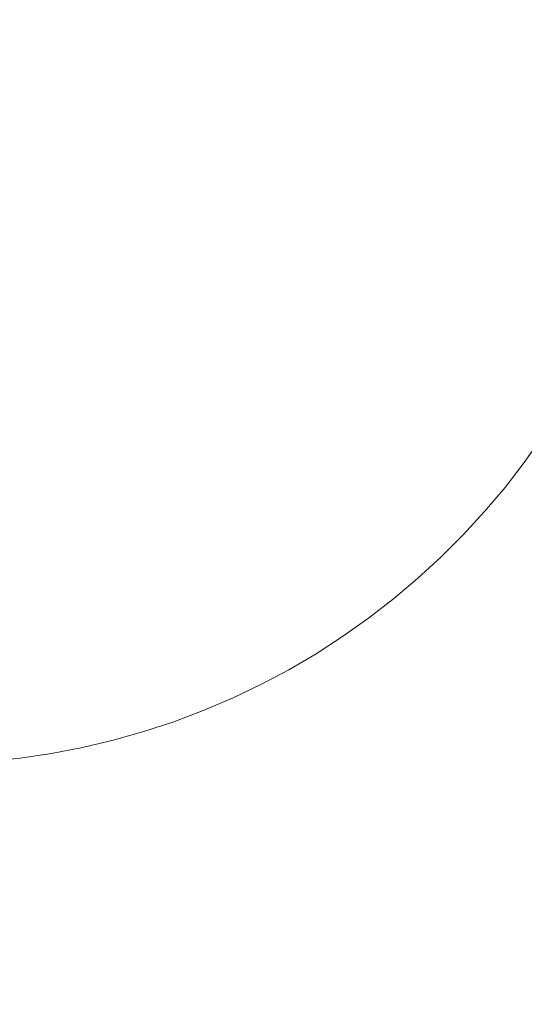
# Model space of a CAD drawing. Header units: centimetres. Extents: x -26 to 27.3, y -25.3 to -23.5.
# Tile 125 of 200: x 9.222 to 9.2898, y -24.8921 to -24.7599. Entities that reach past the tile are written whole.
import ezdxf

# ---------------------------------------------------------------- set-up
doc = ezdxf.new("R2010")
doc.units = ezdxf.units.CM
doc.header["$LTSCALE"] = 2.54
doc.layers.add('Lucido design-1', color=7, linetype='Continuous')

# ---------------------------------------------------------------- blocks, each defined once
blk = doc.blocks.new('Gruppo-4-1')
at = {"color": 7, "linetype": 'Continuous', "lineweight": 9}
blk.add_3dface([(-25.89065, -23.55989, -349.28267), (-25.89065, -25.15989, -349.28267), (27.20935, -25.15989, -349.28267), (27.20935, -23.55989, -349.28267)], dxfattribs=at)
for points, invisible_edges in [([(-7.99065, -23.55989, -349.68267), (9.30935, -23.55989, -349.68267), (9.20935, -24.85989, -349.68267), (-7.89065, -24.85989, -349.68267)], 10), ([(9.20935, -24.85989, -349.68267), (9.30935, -23.55989, -349.68267), (9.30935, -24.75989, -349.68267)], 9), ([(9.20935, -24.85989, -349.68267), (9.30935, -24.75989, -349.68267), (9.30926, -24.76413, -349.68267)], 9), ([(9.20935, -24.85989, -349.68267), (9.30926, -24.76413, -349.68267), (9.30899, -24.76837, -349.68267), (9.30854, -24.77259, -349.68267)], 9), ([(9.30854, -24.77259, -349.68267), (9.30791, -24.77679, -349.68267), (9.30711, -24.78096, -349.68267), (9.20935, -24.85989, -349.68267)], 12), ([(9.30711, -24.78096, -349.68267), (9.30613, -24.78509, -349.68267), (9.30497, -24.78917, -349.68267), (9.20935, -24.85989, -349.68267)], 12), ([(9.20935, -24.85989, -349.68267), (9.30497, -24.78917, -349.68267), (9.30364, -24.7932, -349.68267), (9.30214, -24.79717, -349.68267)], 9), ([(9.30214, -24.79717, -349.68267), (9.30048, -24.80108, -349.68267), (9.29865, -24.80491, -349.68267), (9.20935, -24.85989, -349.68267)], 12), ([(9.20935, -24.85989, -349.68267), (9.29865, -24.80491, -349.68267), (9.29665, -24.80866, -349.68267)], 9), ([(9.20935, -24.85989, -349.68267), (9.29665, -24.80866, -349.68267), (9.29451, -24.81232, -349.68267), (9.2922, -24.81589, -349.68267)], 9), ([(9.2922, -24.81589, -349.68267), (9.28975, -24.81935, -349.68267), (9.20935, -24.85989, -349.68267)], 10), ([(9.20935, -24.85989, -349.68267), (9.28975, -24.81935, -349.68267), (9.28716, -24.82271, -349.68267)], 9), ([(9.29291, -24.82168, -349.68274), (9.29021, -24.82517, -349.68274), (9.28716, -24.82271, -349.68267), (9.28975, -24.81935, -349.68267)], 11), ([(9.28716, -24.82271, -349.68267), (9.28442, -24.82596, -349.68267), (9.28155, -24.82908, -349.68267), (9.20935, -24.85989, -349.68267)], 12), ([(9.29021, -24.82517, -349.68274), (9.28736, -24.82855, -349.68274), (9.28442, -24.82596, -349.68267), (9.28716, -24.82271, -349.68267)], 11), ([(9.28736, -24.82855, -349.68274), (9.28438, -24.8318, -349.68274), (9.28155, -24.82908, -349.68267), (9.28442, -24.82596, -349.68267)], 11), ([(9.29348, -24.82781, -349.683), (9.29052, -24.83132, -349.683), (9.28736, -24.82855, -349.68274), (9.29021, -24.82517, -349.68274)], 15), ([(9.20935, -24.85989, -349.68267), (9.28155, -24.82908, -349.68267), (9.27855, -24.83208, -349.68267), (9.27542, -24.83496, -349.68267)], 9), ([(9.28438, -24.8318, -349.68274), (9.28126, -24.83492, -349.68274), (9.27855, -24.83208, -349.68267), (9.28155, -24.82908, -349.68267)], 11), ([(9.29052, -24.83132, -349.683), (9.28741, -24.8347, -349.683), (9.28438, -24.8318, -349.68274), (9.28736, -24.82855, -349.68274)], 15), ([(9.29366, -24.83409, -349.68343), (9.29044, -24.8376, -349.68343), (9.28741, -24.8347, -349.683), (9.29052, -24.83132, -349.683)], 15), ([(9.28126, -24.83492, -349.68274), (9.27801, -24.8379, -349.68274), (9.27542, -24.83496, -349.68267), (9.27855, -24.83208, -349.68267)], 11), ([(9.28741, -24.8347, -349.683), (9.28417, -24.83795, -349.683), (9.28126, -24.83492, -349.68274), (9.28438, -24.8318, -349.68274)], 15), ([(9.27542, -24.83496, -349.68267), (9.27218, -24.83769, -349.68267), (9.20935, -24.85989, -349.68267)], 10), ([(9.27801, -24.8379, -349.68274), (9.27464, -24.84074, -349.68274), (9.27218, -24.83769, -349.68267), (9.27542, -24.83496, -349.68267)], 11), ([(9.28417, -24.83795, -349.683), (9.28079, -24.84105, -349.683), (9.27801, -24.8379, -349.68274), (9.28126, -24.83492, -349.68274)], 15), ([(9.29044, -24.8376, -349.68343), (9.28707, -24.84097, -349.68343), (9.28417, -24.83795, -349.683), (9.28741, -24.8347, -349.683)], 15), ([(9.20935, -24.85989, -349.68267), (9.27218, -24.83769, -349.68267), (9.26882, -24.84029, -349.68267), (9.26535, -24.84274, -349.68267)], 9), ([(9.27464, -24.84074, -349.68274), (9.27115, -24.84344, -349.68274), (9.26882, -24.84029, -349.68267), (9.27218, -24.83769, -349.68267)], 11), ([(9.28079, -24.84105, -349.683), (9.27728, -24.84401, -349.683), (9.27464, -24.84074, -349.68274), (9.27801, -24.8379, -349.68274)], 15), ([(9.28707, -24.84097, -349.68343), (9.28356, -24.8442, -349.68343), (9.28079, -24.84105, -349.683), (9.28417, -24.83795, -349.683)], 15), ([(9.29344, -24.84048, -349.68403), (9.28995, -24.84398, -349.68403), (9.28707, -24.84097, -349.68343), (9.29044, -24.8376, -349.68343)], 15), ([(9.27115, -24.84344, -349.68274), (9.26755, -24.84599, -349.68274), (9.26535, -24.84274, -349.68267), (9.26882, -24.84029, -349.68267)], 11), ([(9.27728, -24.84401, -349.683), (9.27365, -24.84682, -349.683), (9.27115, -24.84344, -349.68274), (9.27464, -24.84074, -349.68274)], 15), ([(9.28995, -24.84398, -349.68403), (9.2863, -24.84732, -349.68403), (9.28356, -24.8442, -349.68343), (9.28707, -24.84097, -349.68343)], 15), ([(9.28356, -24.8442, -349.68343), (9.27991, -24.84727, -349.68343), (9.27728, -24.84401, -349.683), (9.28079, -24.84105, -349.683)], 15), ([(9.20935, -24.85989, -349.68267), (9.26535, -24.84274, -349.68267), (9.26178, -24.84504, -349.68267), (9.25812, -24.84719, -349.68267)], 9), ([(9.26755, -24.84599, -349.68274), (9.26384, -24.84838, -349.68274), (9.26178, -24.84504, -349.68267), (9.26535, -24.84274, -349.68267)], 11), ([(9.27365, -24.84682, -349.683), (9.2699, -24.84947, -349.683), (9.26755, -24.84599, -349.68274), (9.27115, -24.84344, -349.68274)], 15), ([(9.27991, -24.84727, -349.68343), (9.27614, -24.85019, -349.68343), (9.27365, -24.84682, -349.683), (9.27728, -24.84401, -349.683)], 15), ([(9.2863, -24.84732, -349.68403), (9.28252, -24.85051, -349.68403), (9.27991, -24.84727, -349.68343), (9.28356, -24.8442, -349.68343)], 15), ([(9.2928, -24.84696, -349.68481), (9.28903, -24.85042, -349.68481), (9.2863, -24.84732, -349.68403), (9.28995, -24.84398, -349.68403)], 15), ([(9.26384, -24.84838, -349.68274), (9.26004, -24.85061, -349.68274), (9.25812, -24.84719, -349.68267), (9.26178, -24.84504, -349.68267)], 11), ([(9.2699, -24.84947, -349.683), (9.26604, -24.85196, -349.683), (9.26384, -24.84838, -349.68274), (9.26755, -24.84599, -349.68274)], 15), ([(9.20935, -24.85989, -349.68267), (9.25812, -24.84719, -349.68267), (9.25437, -24.84918, -349.68267)], 9), ([(9.26004, -24.85061, -349.68274), (9.25614, -24.85268, -349.68274), (9.25437, -24.84918, -349.68267), (9.25812, -24.84719, -349.68267)], 11), ([(9.27614, -24.85019, -349.68343), (9.27225, -24.85294, -349.68343), (9.2699, -24.84947, -349.683), (9.27365, -24.84682, -349.683)], 15), ([(9.28252, -24.85051, -349.68403), (9.27861, -24.85353, -349.68403), (9.27614, -24.85019, -349.68343), (9.27991, -24.84727, -349.68343)], 15), ([(9.28903, -24.85042, -349.68481), (9.28512, -24.85372, -349.68481), (9.28252, -24.85051, -349.68403), (9.2863, -24.84732, -349.68403)], 15), ([(9.29563, -24.84991, -349.68576), (9.29173, -24.85349, -349.68576), (9.28903, -24.85042, -349.68481), (9.2928, -24.84696, -349.68481)], 15), ([(9.26604, -24.85196, -349.683), (9.26209, -24.85428, -349.683), (9.26004, -24.85061, -349.68274), (9.26384, -24.84838, -349.68274)], 15), ([(9.25437, -24.84918, -349.68267), (9.25054, -24.85101, -349.68267), (9.24664, -24.85268, -349.68267), (9.20935, -24.85989, -349.68267)], 12), ([(9.25614, -24.85268, -349.68274), (9.25216, -24.85458, -349.68274), (9.25054, -24.85101, -349.68267), (9.25437, -24.84918, -349.68267)], 11), ([(9.27225, -24.85294, -349.68343), (9.26824, -24.85553, -349.68343), (9.26604, -24.85196, -349.683), (9.2699, -24.84947, -349.683)], 15), ([(9.27861, -24.85353, -349.68403), (9.27458, -24.85639, -349.68403), (9.27225, -24.85294, -349.68343), (9.27614, -24.85019, -349.68343)], 15), ([(9.25216, -24.85458, -349.68274), (9.2481, -24.85632, -349.68274), (9.24664, -24.85268, -349.68267), (9.25054, -24.85101, -349.68267)], 11), ([(9.26209, -24.85428, -349.683), (9.25803, -24.85644, -349.683), (9.25614, -24.85268, -349.68274), (9.26004, -24.85061, -349.68274)], 15), ([(9.28512, -24.85372, -349.68481), (9.28107, -24.85685, -349.68481), (9.27861, -24.85353, -349.68403), (9.28252, -24.85051, -349.68403)], 15), ([(9.29173, -24.85349, -349.68576), (9.28769, -24.8569, -349.68576), (9.28512, -24.85372, -349.68481), (9.28903, -24.85042, -349.68481)], 15), ([(9.20935, -24.85989, -349.68267), (9.24664, -24.85268, -349.68267), (9.24267, -24.85418, -349.68267), (9.23864, -24.8555, -349.68267)], 9), ([(9.2481, -24.85632, -349.68274), (9.24397, -24.85787, -349.68274), (9.24267, -24.85418, -349.68267), (9.24664, -24.85268, -349.68267)], 11), ([(9.25803, -24.85644, -349.683), (9.25389, -24.85842, -349.683), (9.25216, -24.85458, -349.68274), (9.25614, -24.85268, -349.68274)], 15), ([(9.26824, -24.85553, -349.68343), (9.26413, -24.85794, -349.68343), (9.26209, -24.85428, -349.683), (9.26604, -24.85196, -349.683)], 15), ([(9.24397, -24.85787, -349.68274), (9.23978, -24.85926, -349.68274), (9.23864, -24.8555, -349.68267), (9.24267, -24.85418, -349.68267)], 11), ([(9.27458, -24.85639, -349.68403), (9.27042, -24.85907, -349.68403), (9.26824, -24.85553, -349.68343), (9.27225, -24.85294, -349.68343)], 15), ([(9.28107, -24.85685, -349.68481), (9.27689, -24.85981, -349.68481), (9.27458, -24.85639, -349.68403), (9.27861, -24.85353, -349.68403)], 15), ([(9.28769, -24.8569, -349.68576), (9.2835, -24.86014, -349.68576), (9.28107, -24.85685, -349.68481), (9.28512, -24.85372, -349.68481)], 15), ([(9.2944, -24.85652, -349.68688), (9.29022, -24.86004, -349.68688), (9.28769, -24.8569, -349.68576), (9.29173, -24.85349, -349.68576)], 15), ([(9.21783, -24.85953, -349.68267), (9.2136, -24.8598, -349.68267), (9.20935, -24.85989, -349.68267), (9.23864, -24.8555, -349.68267)], 12), ([(9.23864, -24.8555, -349.68267), (9.22205, -24.85908, -349.68267), (9.21783, -24.85953, -349.68267)], 9), ([(9.22205, -24.85908, -349.68267), (9.23864, -24.8555, -349.68267), (9.23455, -24.85666, -349.68267), (9.23042, -24.85764, -349.68267)], 9), ([(9.23978, -24.85926, -349.68274), (9.23554, -24.86046, -349.68274), (9.23455, -24.85666, -349.68267), (9.23864, -24.8555, -349.68267)], 11), ([(9.25389, -24.85842, -349.683), (9.24967, -24.86022, -349.683), (9.2481, -24.85632, -349.68274), (9.25216, -24.85458, -349.68274)], 15), ([(9.26413, -24.85794, -349.68343), (9.25992, -24.86018, -349.68343), (9.25803, -24.85644, -349.683), (9.26209, -24.85428, -349.683)], 15), ([(9.27042, -24.85907, -349.68403), (9.26616, -24.86157, -349.68403), (9.26413, -24.85794, -349.68343), (9.26824, -24.85553, -349.68343)], 15), ([(9.23554, -24.86046, -349.68274), (9.23125, -24.86148, -349.68274), (9.23042, -24.85764, -349.68267), (9.23455, -24.85666, -349.68267)], 11), ([(9.24967, -24.86022, -349.683), (9.24537, -24.86184, -349.683), (9.24397, -24.85787, -349.68274), (9.2481, -24.85632, -349.68274)], 15), ([(9.25992, -24.86018, -349.68343), (9.25561, -24.86223, -349.68343), (9.25389, -24.85842, -349.683), (9.25803, -24.85644, -349.683)], 15), ([(9.27689, -24.85981, -349.68481), (9.27259, -24.86258, -349.68481), (9.27042, -24.85907, -349.68403), (9.27458, -24.85639, -349.68403)], 15), ([(9.2835, -24.86014, -349.68576), (9.27918, -24.86319, -349.68576), (9.27689, -24.85981, -349.68481), (9.28107, -24.85685, -349.68481)], 15), ([(9.23042, -24.85764, -349.68267), (9.22625, -24.85845, -349.68267), (9.22205, -24.85908, -349.68267)], 8), ([(9.23125, -24.86148, -349.68274), (9.22692, -24.86232, -349.68274), (9.22625, -24.85845, -349.68267), (9.23042, -24.85764, -349.68267)], 11), ([(9.24537, -24.86184, -349.683), (9.24101, -24.86327, -349.683), (9.23978, -24.85926, -349.68274), (9.24397, -24.85787, -349.68274)], 15), ([(9.26616, -24.86157, -349.68403), (9.26179, -24.86389, -349.68403), (9.25992, -24.86018, -349.68343), (9.26413, -24.85794, -349.68343)], 15), ([(9.29022, -24.86004, -349.68688), (9.2859, -24.86339, -349.68688), (9.2835, -24.86014, -349.68576), (9.28769, -24.8569, -349.68576)], 15), ([(9.22255, -24.86297, -349.68274), (9.21817, -24.86344, -349.68274), (9.21783, -24.85953, -349.68267), (9.22205, -24.85908, -349.68267)], 11), ([(9.22692, -24.86232, -349.68274), (9.22255, -24.86297, -349.68274), (9.22205, -24.85908, -349.68267), (9.22625, -24.85845, -349.68267)], 11), ([(9.24101, -24.86327, -349.683), (9.2366, -24.86452, -349.683), (9.23554, -24.86046, -349.68274), (9.23978, -24.85926, -349.68274)], 15), ([(9.25561, -24.86223, -349.68343), (9.25123, -24.8641, -349.68343), (9.24967, -24.86022, -349.683), (9.25389, -24.85842, -349.683)], 15), ([(9.27259, -24.86258, -349.68481), (9.26817, -24.86518, -349.68481), (9.26616, -24.86157, -349.68403), (9.27042, -24.85907, -349.68403)], 15), ([(9.2366, -24.86452, -349.683), (9.23213, -24.86559, -349.683), (9.23125, -24.86148, -349.68274), (9.23554, -24.86046, -349.68274)], 15), ([(9.25123, -24.8641, -349.68343), (9.24677, -24.86579, -349.68343), (9.24537, -24.86184, -349.683), (9.24967, -24.86022, -349.683)], 15), ([(9.26179, -24.86389, -349.68403), (9.25733, -24.86602, -349.68403), (9.25561, -24.86223, -349.68343), (9.25992, -24.86018, -349.68343)], 15), ([(9.27918, -24.86319, -349.68576), (9.27473, -24.86607, -349.68576), (9.27259, -24.86258, -349.68481), (9.27689, -24.85981, -349.68481)], 15), ([(9.2859, -24.86339, -349.68688), (9.28144, -24.86654, -349.68688), (9.27918, -24.86319, -349.68576), (9.2835, -24.86014, -349.68576)], 15), ([(9.29273, -24.86315, -349.68817), (9.28827, -24.86659, -349.68817), (9.2859, -24.86339, -349.68688), (9.29022, -24.86004, -349.68688)], 15), ([(9.23213, -24.86559, -349.683), (9.22763, -24.86646, -349.683), (9.22692, -24.86232, -349.68274), (9.23125, -24.86148, -349.68274)], 15), ([(9.24677, -24.86579, -349.68343), (9.24224, -24.86728, -349.68343), (9.24101, -24.86327, -349.683), (9.24537, -24.86184, -349.683)], 15), ([(9.26817, -24.86518, -349.68481), (9.26365, -24.86758, -349.68481), (9.26179, -24.86389, -349.68403), (9.26616, -24.86157, -349.68403)], 15), ([(9.22309, -24.86714, -349.683), (9.21852, -24.86762, -349.683), (9.21817, -24.86344, -349.68274), (9.22255, -24.86297, -349.68274)], 15), ([(9.22763, -24.86646, -349.683), (9.22309, -24.86714, -349.683), (9.22255, -24.86297, -349.68274), (9.22692, -24.86232, -349.68274)], 15), ([(9.24224, -24.86728, -349.68343), (9.23765, -24.86858, -349.68343), (9.2366, -24.86452, -349.683), (9.24101, -24.86327, -349.683)], 15), ([(9.25733, -24.86602, -349.68403), (9.25278, -24.86796, -349.68403), (9.25123, -24.8641, -349.68343), (9.25561, -24.86223, -349.68343)], 15), ([(9.27473, -24.86607, -349.68576), (9.27016, -24.86874, -349.68576), (9.26817, -24.86518, -349.68481), (9.27259, -24.86258, -349.68481)], 15), ([(9.28144, -24.86654, -349.68688), (9.27685, -24.86951, -349.68688), (9.27473, -24.86607, -349.68576), (9.27918, -24.86319, -349.68576)], 15), ([(9.28827, -24.86659, -349.68817), (9.28367, -24.86984, -349.68817), (9.28144, -24.86654, -349.68688), (9.2859, -24.86339, -349.68688)], 15), ([(9.29519, -24.8662, -349.68962), (9.2906, -24.86975, -349.68962), (9.28827, -24.86659, -349.68817), (9.29273, -24.86315, -349.68817)], 15), ([(9.23765, -24.86858, -349.68343), (9.23302, -24.86968, -349.68343), (9.23213, -24.86559, -349.683), (9.2366, -24.86452, -349.683)], 15), ([(9.25278, -24.86796, -349.68403), (9.24816, -24.86971, -349.68403), (9.24677, -24.86579, -349.68343), (9.25123, -24.8641, -349.68343)], 15), ([(9.26365, -24.86758, -349.68481), (9.25903, -24.86978, -349.68481), (9.25733, -24.86602, -349.68403), (9.26179, -24.86389, -349.68403)], 15), ([(9.23302, -24.86968, -349.68343), (9.22833, -24.87059, -349.68343), (9.22763, -24.86646, -349.683), (9.23213, -24.86559, -349.683)], 15), ([(9.24816, -24.86971, -349.68403), (9.24346, -24.87126, -349.68403), (9.24224, -24.86728, -349.68343), (9.24677, -24.86579, -349.68343)], 15), ([(9.25903, -24.86978, -349.68481), (9.25432, -24.87179, -349.68481), (9.25278, -24.86796, -349.68403), (9.25733, -24.86602, -349.68403)], 15), ([(9.27016, -24.86874, -349.68576), (9.26549, -24.87123, -349.68576), (9.26365, -24.86758, -349.68481), (9.26817, -24.86518, -349.68481)], 15), ([(9.27685, -24.86951, -349.68688), (9.27213, -24.87227, -349.68688), (9.27016, -24.86874, -349.68576), (9.27473, -24.86607, -349.68576)], 15), ([(9.22362, -24.87129, -349.68343), (9.21888, -24.8718, -349.68343), (9.21852, -24.86762, -349.683), (9.22309, -24.86714, -349.683)], 15), ([(9.22833, -24.87059, -349.68343), (9.22362, -24.87129, -349.68343), (9.22309, -24.86714, -349.683), (9.22763, -24.86646, -349.683)], 15), ([(9.24346, -24.87126, -349.68403), (9.2387, -24.8726, -349.68403), (9.23765, -24.86858, -349.68343), (9.24224, -24.86728, -349.68343)], 15), ([(9.28367, -24.86984, -349.68817), (9.27894, -24.8729, -349.68817), (9.27685, -24.86951, -349.68688), (9.28144, -24.86654, -349.68688)], 15), ([(9.2906, -24.86975, -349.68962), (9.28587, -24.8731, -349.68962), (9.28367, -24.86984, -349.68817), (9.28827, -24.86659, -349.68817)], 15), ([(9.2387, -24.8726, -349.68403), (9.23389, -24.87375, -349.68403), (9.23302, -24.86968, -349.68343), (9.23765, -24.86858, -349.68343)], 15), ([(9.25432, -24.87179, -349.68481), (9.24953, -24.8736, -349.68481), (9.24816, -24.86971, -349.68403), (9.25278, -24.86796, -349.68403)], 15), ([(9.26549, -24.87123, -349.68576), (9.26071, -24.87351, -349.68576), (9.25903, -24.86978, -349.68481), (9.26365, -24.86758, -349.68481)], 15), ([(9.27213, -24.87227, -349.68688), (9.26731, -24.87483, -349.68688), (9.26549, -24.87123, -349.68576), (9.27016, -24.86874, -349.68576)], 15), ([(9.23389, -24.87375, -349.68403), (9.22904, -24.87469, -349.68403), (9.22833, -24.87059, -349.68343), (9.23302, -24.86968, -349.68343)], 15), ([(9.24953, -24.8736, -349.68481), (9.24467, -24.8752, -349.68481), (9.24346, -24.87126, -349.68403), (9.24816, -24.86971, -349.68403)], 15), ([(9.26071, -24.87351, -349.68576), (9.25584, -24.87559, -349.68576), (9.25432, -24.87179, -349.68481), (9.25903, -24.86978, -349.68481)], 15), ([(9.27894, -24.8729, -349.68817), (9.27408, -24.87575, -349.68817), (9.27213, -24.87227, -349.68688), (9.27685, -24.86951, -349.68688)], 15), ([(9.28587, -24.8731, -349.68962), (9.281, -24.87624, -349.68962), (9.27894, -24.8729, -349.68817), (9.28367, -24.86984, -349.68817)], 15), ([(9.2929, -24.87285, -349.69123), (9.28803, -24.87629, -349.69123), (9.28587, -24.8731, -349.68962), (9.2906, -24.86975, -349.68962)], 15), ([(9.22415, -24.87542, -349.68403), (9.21923, -24.87594, -349.68403), (9.21888, -24.8718, -349.68343), (9.22362, -24.87129, -349.68343)], 15), ([(9.22904, -24.87469, -349.68403), (9.22415, -24.87542, -349.68403), (9.22362, -24.87129, -349.68343), (9.22833, -24.87059, -349.68343)], 15), ([(9.24467, -24.8752, -349.68481), (9.23974, -24.8766, -349.68481), (9.2387, -24.8726, -349.68403), (9.24346, -24.87126, -349.68403)], 15), ([(9.26731, -24.87483, -349.68688), (9.26238, -24.87719, -349.68688), (9.26071, -24.87351, -349.68576), (9.26549, -24.87123, -349.68576)], 15), ([(9.23974, -24.8766, -349.68481), (9.23476, -24.87778, -349.68481), (9.23389, -24.87375, -349.68403), (9.2387, -24.8726, -349.68403)], 15), ([(9.25584, -24.87559, -349.68576), (9.25089, -24.87746, -349.68576), (9.24953, -24.8736, -349.68481), (9.25432, -24.87179, -349.68481)], 15), ([(9.27408, -24.87575, -349.68817), (9.2691, -24.87839, -349.68817), (9.26731, -24.87483, -349.68688), (9.27213, -24.87227, -349.68688)], 15), ([(9.23476, -24.87778, -349.68481), (9.22973, -24.87876, -349.68481), (9.22904, -24.87469, -349.68403), (9.23389, -24.87375, -349.68403)], 15), ([(9.25089, -24.87746, -349.68576), (9.24587, -24.87911, -349.68576), (9.24467, -24.8752, -349.68481), (9.24953, -24.8736, -349.68481)], 15), ([(9.26238, -24.87719, -349.68688), (9.25735, -24.87934, -349.68688), (9.25584, -24.87559, -349.68576), (9.26071, -24.87351, -349.68576)], 15), ([(9.281, -24.87624, -349.68962), (9.27599, -24.87918, -349.68962), (9.27408, -24.87575, -349.68817), (9.27894, -24.8729, -349.68817)], 15), ([(9.28803, -24.87629, -349.69123), (9.28302, -24.87953, -349.69123), (9.281, -24.87624, -349.68962), (9.28587, -24.8731, -349.68962)], 15), ([(9.29515, -24.87589, -349.69301), (9.29015, -24.87943, -349.69301), (9.28803, -24.87629, -349.69123), (9.2929, -24.87285, -349.69123)], 15), ([(9.22973, -24.87876, -349.68481), (9.22467, -24.87951, -349.68481), (9.22415, -24.87542, -349.68403), (9.22904, -24.87469, -349.68403)], 15), ([(9.24587, -24.87911, -349.68576), (9.24077, -24.88055, -349.68576), (9.23974, -24.8766, -349.68481), (9.24467, -24.8752, -349.68481)], 15), ([(9.2691, -24.87839, -349.68817), (9.26402, -24.88082, -349.68817), (9.26238, -24.87719, -349.68688), (9.26731, -24.87483, -349.68688)], 15), ([(9.22467, -24.87951, -349.68481), (9.21958, -24.88006, -349.68481), (9.21923, -24.87594, -349.68403), (9.22415, -24.87542, -349.68403)], 15), ([(9.24077, -24.88055, -349.68576), (9.23562, -24.88178, -349.68576), (9.23476, -24.87778, -349.68481), (9.23974, -24.8766, -349.68481)], 15), ([(9.25735, -24.87934, -349.68688), (9.25224, -24.88127, -349.68688), (9.25089, -24.87746, -349.68576), (9.25584, -24.87559, -349.68576)], 15), ([(9.27599, -24.87918, -349.68962), (9.27087, -24.8819, -349.68962), (9.2691, -24.87839, -349.68817), (9.27408, -24.87575, -349.68817)], 15), ([(9.28302, -24.87953, -349.69123), (9.27787, -24.88255, -349.69123), (9.27599, -24.87918, -349.68962), (9.281, -24.87624, -349.68962)], 15), ([(9.29015, -24.87943, -349.69301), (9.285, -24.88275, -349.69301), (9.28302, -24.87953, -349.69123), (9.28803, -24.87629, -349.69123)], 15), ([(9.23562, -24.88178, -349.68576), (9.23043, -24.88278, -349.68576), (9.22973, -24.87876, -349.68481), (9.23476, -24.87778, -349.68481)], 15), ([(9.25224, -24.88127, -349.68688), (9.24705, -24.88298, -349.68688), (9.24587, -24.87911, -349.68576), (9.25089, -24.87746, -349.68576)], 15), ([(9.26402, -24.88082, -349.68817), (9.25884, -24.88303, -349.68817), (9.25735, -24.87934, -349.68688), (9.26238, -24.87719, -349.68688)], 15), ([(9.23043, -24.88278, -349.68576), (9.22519, -24.88357, -349.68576), (9.22467, -24.87951, -349.68481), (9.22973, -24.87876, -349.68481)], 15), ([(9.24705, -24.88298, -349.68688), (9.24179, -24.88446, -349.68688), (9.24077, -24.88055, -349.68576), (9.24587, -24.87911, -349.68576)], 15), ([(9.25884, -24.88303, -349.68817), (9.25357, -24.88502, -349.68817), (9.25224, -24.88127, -349.68688), (9.25735, -24.87934, -349.68688)], 15), ([(9.27087, -24.8819, -349.68962), (9.26564, -24.8844, -349.68962), (9.26402, -24.88082, -349.68817), (9.2691, -24.87839, -349.68817)], 15), ([(9.27787, -24.88255, -349.69123), (9.27261, -24.88534, -349.69123), (9.27087, -24.8819, -349.68962), (9.27599, -24.87918, -349.68962)], 15), ([(9.22519, -24.88357, -349.68576), (9.21993, -24.88413, -349.68576), (9.21958, -24.88006, -349.68481), (9.22467, -24.87951, -349.68481)], 15), ([(9.24179, -24.88446, -349.68688), (9.23647, -24.88573, -349.68688), (9.23562, -24.88178, -349.68576), (9.24077, -24.88055, -349.68576)], 15), ([(9.285, -24.88275, -349.69301), (9.27972, -24.88585, -349.69301), (9.27787, -24.88255, -349.69123), (9.28302, -24.87953, -349.69123)], 15), ([(9.29222, -24.88249, -349.69493), (9.28694, -24.8859, -349.69493), (9.285, -24.88275, -349.69301), (9.29015, -24.87943, -349.69301)], 15), ([(9.23647, -24.88573, -349.68688), (9.23111, -24.88677, -349.68688), (9.23043, -24.88278, -349.68576), (9.23562, -24.88178, -349.68576)], 15), ([(9.25357, -24.88502, -349.68817), (9.24822, -24.88679, -349.68817), (9.24705, -24.88298, -349.68688), (9.25224, -24.88127, -349.68688)], 15), ([(9.26564, -24.8844, -349.68962), (9.2603, -24.88668, -349.68962), (9.25884, -24.88303, -349.68817), (9.26402, -24.88082, -349.68817)], 15), ([(9.27261, -24.88534, -349.69123), (9.26722, -24.88791, -349.69123), (9.26564, -24.8844, -349.68962), (9.27087, -24.8819, -349.68962)], 15), ([(9.23111, -24.88677, -349.68688), (9.2257, -24.88758, -349.68688), (9.22519, -24.88357, -349.68576), (9.23043, -24.88278, -349.68576)], 15), ([(9.24822, -24.88679, -349.68817), (9.24279, -24.88832, -349.68817), (9.24179, -24.88446, -349.68688), (9.24705, -24.88298, -349.68688)], 15), ([(9.2603, -24.88668, -349.68962), (9.25487, -24.88872, -349.68962), (9.25357, -24.88502, -349.68817), (9.25884, -24.88303, -349.68817)], 15), ([(9.27972, -24.88585, -349.69301), (9.27431, -24.88872, -349.69301), (9.27261, -24.88534, -349.69123), (9.27787, -24.88255, -349.69123)], 15), ([(9.28694, -24.8859, -349.69493), (9.28152, -24.88908, -349.69493), (9.27972, -24.88585, -349.69301), (9.285, -24.88275, -349.69301)], 15), ([(9.29425, -24.88549, -349.69701), (9.28884, -24.88898, -349.69701), (9.28694, -24.8859, -349.69493), (9.29222, -24.88249, -349.69493)], 15), ([(9.2257, -24.88758, -349.68688), (9.22027, -24.88815, -349.68688), (9.21993, -24.88413, -349.68576), (9.22519, -24.88357, -349.68576)], 15), ([(9.24279, -24.88832, -349.68817), (9.23731, -24.88963, -349.68817), (9.23647, -24.88573, -349.68688), (9.24179, -24.88446, -349.68688)], 15), ([(9.26722, -24.88791, -349.69123), (9.26174, -24.89026, -349.69123), (9.2603, -24.88668, -349.68962), (9.26564, -24.8844, -349.68962)], 15), ([(9.23731, -24.88963, -349.68817), (9.23178, -24.8907, -349.68817), (9.23111, -24.88677, -349.68688), (9.23647, -24.88573, -349.68688)], 15), ([(9.25487, -24.88872, -349.68962), (9.24936, -24.89054, -349.68962), (9.24822, -24.88679, -349.68817), (9.25357, -24.88502, -349.68817)], 15), ([(9.27431, -24.88872, -349.69301), (9.26878, -24.89136, -349.69301), (9.26722, -24.88791, -349.69123), (9.27261, -24.88534, -349.69123)], 15), ([(9.28152, -24.88908, -349.69493), (9.27598, -24.89203, -349.69493), (9.27431, -24.88872, -349.69301), (9.27972, -24.88585, -349.69301)], 15), ([(9.28884, -24.88898, -349.69701), (9.28329, -24.89224, -349.69701), (9.28152, -24.88908, -349.69493), (9.28694, -24.8859, -349.69493)], 15), ([(9.29622, -24.88841, -349.69923), (9.29069, -24.89198, -349.69923), (9.28884, -24.88898, -349.69701), (9.29425, -24.88549, -349.69701)], 15), ([(9.23178, -24.8907, -349.68817), (9.22621, -24.89153, -349.68817), (9.2257, -24.88758, -349.68688), (9.23111, -24.88677, -349.68688)], 15), ([(9.24936, -24.89054, -349.68962), (9.24378, -24.89212, -349.68962), (9.24279, -24.88832, -349.68817), (9.24822, -24.88679, -349.68817)], 15), ([(9.26174, -24.89026, -349.69123), (9.25616, -24.89236, -349.69123), (9.25487, -24.88872, -349.68962), (9.2603, -24.88668, -349.68962)], 15), ([(9.22621, -24.89153, -349.68817), (9.22061, -24.89213, -349.68817), (9.22027, -24.88815, -349.68688), (9.2257, -24.88758, -349.68688)], 15), ([(9.24378, -24.89212, -349.68962), (9.23814, -24.89346, -349.68962), (9.23731, -24.88963, -349.68817), (9.24279, -24.88832, -349.68817)], 15), ([(9.26878, -24.89136, -349.69301), (9.26315, -24.89377, -349.69301), (9.26174, -24.89026, -349.69123), (9.26722, -24.88791, -349.69123)], 15), ([(9.23814, -24.89346, -349.68962), (9.23245, -24.89456, -349.68962), (9.23178, -24.8907, -349.68817), (9.23731, -24.88963, -349.68817)], 15), ([(9.25616, -24.89236, -349.69123), (9.25049, -24.89423, -349.69123), (9.24936, -24.89054, -349.68962), (9.25487, -24.88872, -349.68962)], 15), ([(9.27598, -24.89203, -349.69493), (9.27031, -24.89474, -349.69493), (9.26878, -24.89136, -349.69301), (9.27431, -24.88872, -349.69301)], 15), ([(9.28329, -24.89224, -349.69701), (9.2776, -24.89526, -349.69701), (9.27598, -24.89203, -349.69493), (9.28152, -24.88908, -349.69493)], 15), ([(9.29069, -24.89198, -349.69923), (9.28501, -24.89531, -349.69923), (9.28329, -24.89224, -349.69701), (9.28884, -24.88898, -349.69701)], 15), ([(9.23245, -24.89456, -349.68962), (9.22671, -24.89542, -349.68962), (9.22621, -24.89153, -349.68817), (9.23178, -24.8907, -349.68817)], 15), ([(9.25049, -24.89423, -349.69123), (9.24476, -24.89585, -349.69123), (9.24378, -24.89212, -349.68962), (9.24936, -24.89054, -349.68962)], 15), ([(9.26315, -24.89377, -349.69301), (9.25742, -24.89593, -349.69301), (9.25616, -24.89236, -349.69123), (9.26174, -24.89026, -349.69123)], 15), ([(9.22671, -24.89542, -349.68962), (9.22094, -24.89604, -349.68962), (9.22061, -24.89213, -349.68817), (9.22621, -24.89153, -349.68817)], 15), ([(9.24476, -24.89585, -349.69123), (9.23895, -24.89723, -349.69123), (9.23814, -24.89346, -349.68962), (9.24378, -24.89212, -349.68962)], 15), ([(9.27031, -24.89474, -349.69493), (9.26453, -24.8972, -349.69493), (9.26315, -24.89377, -349.69301), (9.26878, -24.89136, -349.69301)], 15), ([(9.2776, -24.89526, -349.69701), (9.2718, -24.89803, -349.69701), (9.27031, -24.89474, -349.69493), (9.27598, -24.89203, -349.69493)], 15), ([(9.29248, -24.8949, -349.7016), (9.28668, -24.8983, -349.7016), (9.28501, -24.89531, -349.69923), (9.29069, -24.89198, -349.69923)], 15)]:
    blk.add_3dface(points, dxfattribs=dict(at, invisible_edges=invisible_edges))

msp = doc.modelspace()

# ---------------------------------------------------------------- block references
at = {"layer": 'Lucido design-1', "color": 7}
msp.add_blockref('Gruppo-4-1', (0, 0), dxfattribs=at)

doc.saveas('drawing.dxf')
